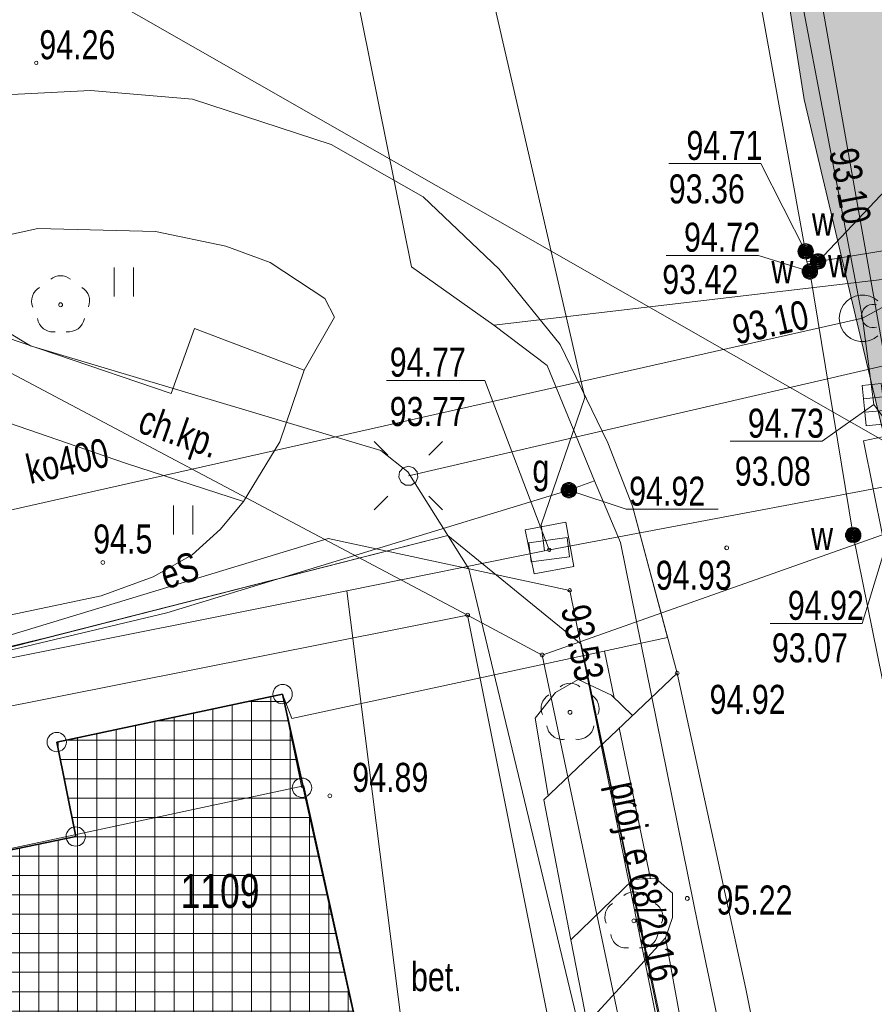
# Model space of a CAD drawing. Header units: metres. Extents: x -320 to 5572509, y -47 to 5960263.
# Tile 15 of 59: x 5572104 to 5572126, y 5960070 to 5960095. Entities that reach past the tile are written whole.
import ezdxf

# ---------------------------------------------------------------- set-up
doc = ezdxf.new("R2010")
doc.units = ezdxf.units.M
doc.header["$MEASUREMENT"] = 0
for name, color, linetype in [('203-Punkt_zalamania_granicy_dzi', 7, 'Continuous'), ('218-Granica_uzytku', 7, 'Continuous'), ('219-Linia_granicy', 7, 'Continuous'), ('312-Budynek__powierzchnia_', 7, 'Continuous'), ('312-Numer_ewidencyjny_budynku', 7, 'Continuous'), ('346-Wiata__taras_odkryty_na_pod', 7, 'Continuous'), ('346-Wiata_slupy_symb_', 7, 'Continuous'), ('403-Punkt_okreslonej_wysokosci', 7, 'Continuous'), ('403-Punkt_okreslonej_wysokosci-', 7, 'Continuous'), ('420-Krawedz_jezdni', 7, 'Continuous'), ('422-Kraweznik_jezdni', 7, 'Continuous'), ('423-Krawedz_chodnika', 7, 'Continuous'), ('432-Jezdnia', 7, 'Continuous'), ('801-Punkt_okreslonej_wysokosci', 7, 'Continuous'), ('922-Drzewo_lisciaste', 7, 'Continuous'), ('chodnik__powierzchnia_', 7, 'Continuous'), ('chodnik__powierzchnia_-Atr17', 7, 'Continuous'), ('komora_podziemna_-_przewod_tele', 7, 'Continuous'), ('kratka_sciekowa__punkt_', 7, 'Continuous'), ('kraweznik__linia_', 7, 'Continuous'), ('latarnia_na_slupie_lub_maszcie_', 7, 'Continuous'), ('Nowe_450-Sciana_oporowa_symb__osiowy', 7, 'Continuous'), ('Nowe_810-G Ogólne', 7, 'Continuous'), ('przewod_elektroenergetyczny_-_p', 7, 'Continuous'), ('przewod_elektroenergetyczny__li', 7, 'Continuous'), ('przewod_gazowy__linia_', 7, 'Continuous'), ('przewod_kanalizacyjny__linia_', 7, 'Continuous'), ('przewod_kanalizacyjny__linia_-A', 7, 'Continuous'), ('przewod_telekomunikacyjny__lini', 7, 'Continuous'), ('przewod_wodociagowy__linia_', 7, 'Continuous'), ('punkt_o_okreslonej_wysokosci__s', 7, 'Continuous'), ('punkt_wysokosciowy_naturalny', 7, 'Continuous'), ('punkt_wysokosciowy_naturalny-At', 7, 'Continuous'), ('punkt_wysokosciowy_sztuczny', 7, 'Continuous'), ('punkt_wysokosciowy_sztuczny-Atr', 7, 'Continuous'), ('rura_ochronna_-_przewod_elektro', 7, 'Continuous'), ('slup__punkt_', 7, 'Continuous'), ('studzienka_-_przewod_kanalizacy', 7, 'Continuous'), ('szafa_sterownicza_-_siec_teleko', 7, 'Continuous'), ('trawnik__powierzchnia_', 7, 'Continuous'), ('trawnik__powierzchnia__-_symbol', 7, 'Continuous'), ('wlaz_-_siec_kanalizacyjna__powi', 7, 'Continuous'), ('ZAKRES', 7, 'Continuous'), ('zasuwa_-_siec_gazowa__punkt_', 7, 'Continuous'), ('zasuwa_-_siec_gazowa__punkt_-At', 7, 'Continuous'), ('zasuwa_-_siec_wodociagowa__punk', 7, 'Continuous')]:
    doc.layers.add(name, color=color, linetype=linetype)
doc.styles.add('GENERATED_STYLE_1', font='arial.ttf')

# ---------------------------------------------------------------- blocks, each defined once
blk = doc.blocks.new('Wypełnienie_3', base_point=(5572434.607, 5960129.98))
at = {"layer": 'Nowe_810-G Ogólne', "linetype": 'Continuous', "lineweight": 18, "true_color": 0xaaaaaa}
h = blk.add_hatch(dxfattribs=at)
h.set_pattern_fill('HLNHER', color=253, style=0, pattern_type=2)
h.set_pattern_definition([(0, (5572149.7395, 5960118.78482), (0.4, 0.4), [1.2, -0.4]), (90, (5572150.1395, 5960118.78482), (0.4, 0.4), [1.2, -0.4])])
h.paths.add_polyline_path([(5572119.97, 5960117.89), (5572120.79, 5960116.24), (5572121.5, 5960115.44), (5572122.21, 5960114.9), (5572122.744, 5960114.747), (5572123.317, 5960114.61), (5572125.049, 5960114.484), (5572125.85, 5960114.536), (5572130.069, 5960115.384), (5572138.896, 5960117.224), (5572138.292, 5960120.162), (5572155.913, 5960123.836), (5572156.128, 5960122.746), (5572156.512, 5960120.804), (5572158.44, 5960121.177, 0.308603), (5572162.603, 5960124.945), (5572162.588, 5960124.941), (5572159.946, 5960134.586, 0.184142), (5572158.882, 5960138.039, 0.30603), (5572153.265, 5960140.081), (5572156.26, 5960136.077), (5572154.662, 5960134.882), (5572153.377, 5960133.921), (5572150.385, 5960137.922), (5572132.367, 5960124.445), (5572135.36, 5960120.444), (5572132.563, 5960118.352), (5572126.584, 5960126.337), (5572160.589, 5960151.83), (5572160.598, 5960151.818), (5572164.203, 5960138.326), (5572167.783, 5960124.929), (5572168.21, 5960124.22), (5572168.9, 5960123.8), (5572169.83, 5960123.57), (5572174.572, 5960124.504), (5572179.02, 5960125.38), (5572179.509, 5960123.378), (5572174.84, 5960122.49), (5572175.83, 5960117.16), (5572172.73, 5960116.07), (5572172.04, 5960115.89), (5572172.14, 5960115.5), (5572169.94, 5960114.91), (5572169.87, 5960115.15), (5572168.91, 5960114.87), (5572168.98, 5960114.64), (5572166.56, 5960113.95), (5572166.5, 5960114.18), (5572165.87, 5960114.02), (5572165.8, 5960114.35), (5572165.93, 5960114.38), (5572165.75, 5960115.18), (5572164.8, 5960114.95), (5572164.9, 5960114.62), (5572162.28, 5960113.85), (5572162.19, 5960114.18), (5572161.68, 5960114.04), (5572161.87, 5960113.34), (5572162, 5960113.37), (5572162.29, 5960112.25), (5572162.17, 5960112.22), (5572162.4, 5960111.41), (5572162.58, 5960111.47), (5572162.91, 5960110.26), (5572162.72, 5960110.2), (5572162.83, 5960109.77), (5572163.48, 5960110.04), (5572164.37, 5960110.27), (5572164.48, 5960109.75), (5572164.653, 5960109.787), (5572165.19, 5960107.36), (5572165.02, 5960107.32), (5572165.16, 5960106.72), (5572165.33, 5960106.75), (5572166.43, 5960101.86), (5572165.96, 5960101.76), (5572166.13, 5960100.99), (5572166.46, 5960101.07), (5572167.15, 5960097.97), (5572166.82, 5960097.9), (5572166.95, 5960097.33), (5572167.648, 5960093.703), (5572162.9, 5960092.8), (5572161.41, 5960092.47), (5572149.154, 5960089.965), (5572149.759, 5960086.924), (5572146.898, 5960086.382), (5572145.75, 5960086.12), (5572145.189, 5960089.209), (5572130.631, 5960086.296), (5572128.388, 5960097.519), (5572154.739, 5960102.778), (5572155.796, 5960097.376, 0.32921), (5572156.91, 5960099.21), (5572155.67, 5960105.421), (5572155.663, 5960105.419), (5572154.052, 5960113.522, 0.326644), (5572152.363, 5960114.76), (5572153.626, 5960108.47), (5572124.891, 5960102.732), (5572123.764, 5960109.015), (5572123.037, 5960107.846), (5572122.57, 5960106.94), (5572122.235, 5960105.804), (5572122.128, 5960104.217), (5572120.82, 5960112.281)])
h.paths.add_polyline_path([(5572160.986, 5960109.404), (5572161.476, 5960109.501), (5572161.772, 5960108.036), (5572163.15, 5960108.307), (5572165.611, 5960095.766), (5572163.741, 5960095.398)], flags=0)
blk = doc.blocks.new('Wypełnienie_24', base_point=(5572434.6074, 5960129.9804))
at = {"layer": 'Nowe_810-G Ogólne', "linetype": 'Continuous', "lineweight": 0, "true_color": 0x000000}
h = blk.add_hatch(dxfattribs=at)
h.set_pattern_fill('SIATKA_25X25', color=18, style=0, pattern_type=2)
h.set_pattern_definition([(0, (5572434.6074, 5960128.98037), (0, 0.5), []), (90, (5572434.6074, 5960128.98037), (-0.5, 0), [])])
h.paths.add_polyline_path([(5572114.96, 5960057.21), (5572110.41, 5960077.67), (5572104.57, 5960076.43), (5572105.06, 5960073.99), (5572093.01, 5960071.5), (5572092.76, 5960072.71), (5572084.1114, 5960070.8874), (5572087.9401, 5960051.4117)])
at = {"layer": 'Nowe_810-G Ogólne', "color": 18, "lineweight": 35, "true_color": 0x030303}
for p, q in [((5572110.41, 5960077.67), (5572104.57, 5960076.43)), ((5572114.96, 5960057.21), (5572110.41, 5960077.67)), ((5572104.57, 5960076.43), (5572105.06, 5960073.99)), ((5572105.06, 5960073.99), (5572093.01, 5960071.5))]:
    blk.add_line(p, q, dxfattribs=at)
blk = doc.blocks.new('EGBP04_03')
at = {"layer": '203-Punkt_zalamania_granicy_dzi', "color": 7, "lineweight": 13}
blk.add_circle((0, 0), 0.05, dxfattribs=at)
blk = doc.blocks.new('OBOP02_01')
at = {"layer": '922-Drzewo_lisciaste', "color": 7, "lineweight": 13}
blk.add_circle((0, 0), 0.05, dxfattribs=at)
for centre, radius, start, end in [((0, 0.35), 0.4, 50.114, 129.886), ((-0.35, 0.1), 0.4, 119.8482, 203.5195), ((0.35, 0.1), 0.4, 336.8845, 60.1518), ((-0.2, -0.3), 0.4, 187.477, 278.4788), ((0.2, -0.275), 0.425, 262.6459, 349.6289)]:
    blk.add_arc(centre, radius, start, end, dxfattribs=at)
blk = doc.blocks.new('RTPW01')
at = {"layer": '801-Punkt_okreslonej_wysokosci', "color": 7, "lineweight": 13}
blk.add_circle((0, 0), 0.05, dxfattribs=at)
blk = doc.blocks.new('311')
at = {"layer": '346-Wiata_slupy_symb_', "color": 7, "lineweight": 13}
blk.add_circle((0, 0), 0.25, dxfattribs=at)
blk = doc.blocks.new('PW01')
at = {"layer": 'punkt_o_okreslonej_wysokosci__s', "color": 7, "lineweight": 13}
for p, q in [((-0.045, 0), (-0.0318, 0.0318)), ((-0.0318, -0.0318), (-0.045, 0)), ((-0.0318, 0.0318), (0, 0.045)), ((0, 0.045), (0.0318, 0.0318)), ((0.0318, 0.0318), (0.045, 0)), ((0.045, 0), (0.0318, -0.0318)), ((0, -0.045), (-0.0318, -0.0318)), ((0.0318, -0.0318), (0, -0.045))]:
    blk.add_line(p, q, dxfattribs=at)
blk = doc.blocks.new('US05')
at = {"layer": 'kratka_sciekowa__punkt_', "color": 7, "lineweight": 13}
for p, q in [((-0.525, 0.25), (-0.175, 0.25)), ((-0.525, -0.25), (-0.525, 0.25)), ((-0.175, 0.25), (0.175, 0.25)), ((-0.175, -0.25), (-0.175, 0.25)), ((0.175, 0.25), (0.525, 0.25)), ((0.175, -0.25), (0.175, 0.25)), ((0.525, -0.25), (0.525, 0.25)), ((-0.525, -0.25), (-0.175, -0.25)), ((-0.175, -0.25), (0.175, -0.25)), ((0.175, -0.25), (0.525, -0.25))]:
    blk.add_line(p, q, dxfattribs=at)
blk = doc.blocks.new('US19')
at = {"layer": 'szafa_sterownicza_-_siec_teleko', "color": 7, "lineweight": 13}
for p, q in [((-0.5, 0.25), (0.5, 0.25)), ((-0.5, -0.25), (-0.5, 0.25)), ((0.5, -0.25), (0.5, 0.25)), ((-0.5, -0.25), (0.5, -0.25))]:
    blk.add_line(p, q, dxfattribs=at)
blk = doc.blocks.new('SUUS25')
at = {"layer": 'zasuwa_-_siec_wodociagowa__punk', "color": 7, "lineweight": 13}
for radius in [0.2, 0.18, 0.16, 0.14, 0.12, 0.1, 0.08, 0.06, 0.04, 0.02]:
    blk.add_circle((0, 0), radius, dxfattribs=at)
blk = doc.blocks.new('SM011')
at = {"layer": 'latarnia_na_slupie_lub_maszcie_', "color": 7, "lineweight": 13}
for p, q in [((-0.53, 0.531), (-0.883, 0.884)), ((0.531, 0.531), (0.884, 0.884)), ((-0.53, -0.53), (-0.883, -0.883)), ((0.531, -0.53), (0.884, -0.883))]:
    blk.add_line(p, q, dxfattribs=at)
blk = doc.blocks.new('SM04')
at = {"layer": 'slup__punkt_', "color": 7, "lineweight": 13}
for p, q in [((-0.2475, -0.0356), (-0.2274, 0.1039)), ((-0.2274, 0.1039), (-0.1352, 0.2103)), ((-0.1352, 0.2103), (0, 0.25)), ((0, 0.25), (0.1352, 0.2103)), ((0.1352, 0.2103), (0.2274, 0.1039)), ((0.2274, 0.1039), (0.2475, -0.0356)), ((-0.1889, -0.1637), (-0.2475, -0.0356)), ((-0.0704, -0.2399), (-0.1889, -0.1637)), ((0.0704, -0.2399), (-0.0704, -0.2399)), ((0.1889, -0.1637), (0.0704, -0.2399)), ((0.2475, -0.0356), (0.1889, -0.1637))]:
    blk.add_line(p, q, dxfattribs=at)
blk = doc.blocks.new('TU04')
at = {"layer": 'trawnik__powierzchnia__-_symbol', "color": 7, "lineweight": 13}
for p, q in [((0, 0), (0, 0.75)), ((0.5, 0), (0.5, 0.75))]:
    blk.add_line(p, q, dxfattribs=at)
blk = doc.blocks.new('PW02')
at = {"layer": 'punkt_wysokosciowy_sztuczny', "color": 7, "lineweight": 13}
for p, q in [((-0.045, 0), (-0.0318, 0.0318)), ((-0.0318, -0.0318), (-0.045, 0)), ((-0.0318, 0.0318), (0, 0.045)), ((0, 0.045), (0.0318, 0.0318)), ((0.0318, 0.0318), (0.045, 0)), ((0.045, 0), (0.0318, -0.0318)), ((0, -0.045), (-0.0318, -0.0318)), ((0.0318, -0.0318), (0, -0.045))]:
    blk.add_line(p, q, dxfattribs=at)
blk = doc.blocks.new('Wypełnienie_139', base_point=(5572434.607, 5960129.98))
at = {"layer": 'Nowe_810-G Ogólne', "linetype": 'Continuous', "lineweight": 0, "true_color": 0x5b5b5b}
blk.add_hatch(color=251, dxfattribs=at).paths.add_polyline_path([(5572122.127, 5960104.22), (5572123.892, 5960093.036), (5572125.91, 5960084.543), (5572126.442, 5960081.974), (5572128.45, 5960082.683), (5572130.41, 5960083.013), (5572130.661, 5960081.764), (5572131.96, 5960082.037), (5572131.77, 5960082.943), (5572135.09, 5960083.653), (5572135.29, 5960082.696), (5572138.744, 5960083.391), (5572138.72, 5960083.493), (5572145.68, 5960084.923), (5572145.75, 5960086.123), (5572145.469, 5960087.669), (5572128.218, 5960084.167), (5572126.986, 5960091.722), (5572125.972, 5960097.036), (5572154.739, 5960102.778), (5572154.56, 5960103.673), (5572155.963, 5960103.953), (5572155.18, 5960107.87), (5572153.801, 5960107.595), (5572153.625, 5960108.473), (5572124.884, 5960102.733), (5572123.764, 5960109.018), (5572123.036, 5960107.849), (5572122.569, 5960106.943), (5572122.235, 5960105.807)])
at = {"layer": 'Nowe_810-G Ogólne', "color": 7, "lineweight": 13}
for p, q in [((5572122.127, 5960104.22), (5572123.892, 5960093.036)), ((5572123.892, 5960093.036), (5572125.91, 5960084.543))]:
    blk.add_line(p, q, dxfattribs=at)
blk = doc.blocks.new('Ściana_3', base_point=(5572125.426, 5960084.217))
at = {"layer": 'Nowe_450-Sciana_oporowa_symb__osiowy', "color": 7, "lineweight": 13, "flags": 128}
for points in [[(5572125.916, 5960084.315), (5572125.426, 5960084.217)], [(5572126.315, 5960082.324), (5572125.916, 5960084.315)], [(5572125.426, 5960084.217), (5572125.923, 5960081.735)]]:
    blk.add_lwpolyline(points, dxfattribs=at)

msp = doc.modelspace()

# ---------------------------------------------------------------- linework, layer by layer
at = {"layer": '218-Granica_uzytku', "color": 3, "lineweight": 18, "flags": 128}
for points in [[(5572101.38, 5960087.02), (5572115.19, 5960079.71)], [(5572115.19, 5960079.71), (5572101.38, 5960087.02)], [(5572115.19, 5960079.71), (5572088.51, 5960074.4)], [(5572088.51, 5960074.4), (5572115.19, 5960079.71)], [(5572115.19, 5960079.71), (5572117.12, 5960078.68)], [(5572117.12, 5960078.68), (5572115.19, 5960079.71)], [(5572117.12, 5960078.68), (5572123.162, 5960050.028)], [(5572123.162, 5960050.028), (5572117.12, 5960078.68)]]:
    msp.add_lwpolyline(points, dxfattribs=at)
at = {"layer": '219-Linia_granicy', "color": 178, "lineweight": 18, "flags": 128}
for points in [[(5572115.19, 5960079.71), (5572101.38, 5960087.02)], [(5572128.45, 5960082.68), (5572117.12, 5960078.68)], [(5572115.19, 5960079.71), (5572088.51, 5960074.4)], [(5572117.12, 5960078.68), (5572115.19, 5960079.71)], [(5572115.19, 5960079.71), (5572119.52, 5960058.03)], [(5572123.162, 5960050.028), (5572117.12, 5960078.68)]]:
    msp.add_lwpolyline(points, dxfattribs=at)
at = {"layer": '312-Budynek__powierzchnia_', "color": 7, "lineweight": 13, "flags": 128}
for points in [[(5572089.84, 5960070.79), (5572110.96, 5960075.3)], [(5572110.96, 5960075.3), (5572114.96, 5960057.21)]]:
    msp.add_lwpolyline(points, dxfattribs=at)
at = {"layer": '346-Wiata__taras_odkryty_na_pod', "color": 7, "lineweight": 13, "flags": 128}
msp.add_lwpolyline([(5572105.06, 5960073.99), (5572104.57, 5960076.43), (5572110.41, 5960077.67), (5572110.91, 5960075.25)], dxfattribs=at)
at = {"layer": '420-Krawedz_jezdni', "color": 7, "lineweight": 13, "flags": 128}
msp.add_lwpolyline([(5572120.61, 5960078.21), (5572122.38, 5960070.05), (5572124.5, 5960059.4), (5572126.283, 5960050.666)], dxfattribs=at)
at = {"layer": '422-Kraweznik_jezdni', "color": 7, "lineweight": 13, "flags": 128}
msp.add_lwpolyline([(5572110.65, 5960077.04), (5572120.36, 5960079.13)], dxfattribs=at)
at = {"layer": '423-Krawedz_chodnika', "color": 7, "lineweight": 13, "flags": 128}
for points in [[(5572118.73, 5960078.78), (5572118.98, 5960077.57)], [(5572117.27, 5960075.05), (5572116.94, 5960077.05), (5572117.46, 5960077.71), (5572118.05, 5960078.05), (5572118.91, 5960077.64), (5572119.45, 5960077.12)], [(5572119.11, 5960076.8), (5572119.92, 5960072.9)], [(5572118.28, 5960069.16), (5572117.86, 5960071.32)], [(5572120.31, 5960071.37), (5572121.16, 5960066.7)]]:
    msp.add_lwpolyline(points, dxfattribs=at)
at = {"layer": 'chodnik__powierzchnia_', "color": 7, "lineweight": 13, "flags": 128}
for points in [[(5572084.111, 5960070.887), (5572091.44, 5960072.44), (5572092.76, 5960072.71), (5572093.01, 5960071.5), (5572105.06, 5960073.99), (5572104.57, 5960076.43), (5572110.41, 5960077.67), (5572110.65, 5960077.04), (5572120.36, 5960079.13), (5572119.45, 5960082.53), (5572118.82, 5960084.16), (5572117.58, 5960086.7), (5572116.01, 5960088.65), (5572114.04, 5960090.52), (5572111.66, 5960091.87), (5572108.08, 5960093.04), (5572105.44, 5960093.27), (5572102.55, 5960093.12), (5572094.86, 5960091.39), (5572080.66, 5960088.444)], [(5572081.319, 5960085.093), (5572082.26, 5960085.27), (5572094.74, 5960087.74), (5572098.55, 5960088.49), (5572104.08, 5960089.7), (5572107.12, 5960089.62), (5572108.94, 5960089.24), (5572110.09, 5960088.82), (5572111.5, 5960087.89), (5572111.75, 5960087.41), (5572110.97, 5960086.04), (5572110.34, 5960084.19), (5572109.4, 5960082.65), (5572108.8, 5960081.93), (5572108.07, 5960081.27), (5572107.06, 5960080.7), (5572105.72, 5960080.21), (5572088.92, 5960076.67), (5572084.27, 5960073.15), (5572083.691, 5960073.025)]]:
    msp.add_lwpolyline(points, dxfattribs=at)
msp.add_lwpolyline([(5572094.74, 5960087.74), (5572103.32, 5960084.68), (5572106.35, 5960083.64), (5572109.4, 5960082.65), (5572110.34, 5960084.19), (5572110.97, 5960086.04), (5572108.13, 5960087.12), (5572107.53, 5960085.44), (5572098.55, 5960088.49)], close=True, dxfattribs=at)
at = {"layer": 'komora_podziemna_-_przewod_tele', "color": 30, "lineweight": 18, "flags": 128}
msp.add_lwpolyline([(5572117.94, 5960080.97), (5572116.91, 5960080.78), (5572116.68, 5960081.91), (5572117.73, 5960082.11)], close=True, dxfattribs=at)
at = {"layer": 'kraweznik__linia_', "color": 7, "lineweight": 13, "flags": 128}
msp.add_lwpolyline([(5572118.28, 5960069.16), (5572120.31, 5960071.37), (5572120.49, 5960071.9), (5572120.49, 5960072.53), (5572120.05, 5960072.91), (5572119.47, 5960072.88), (5572117.86, 5960071.32), (5572117.16, 5960074.94), (5572120.61, 5960078.21), (5572119.45, 5960082.53), (5572118.82, 5960084.16), (5572117.58, 5960086.7), (5572116.01, 5960088.65), (5572114.04, 5960090.52), (5572111.66, 5960091.87), (5572108.08, 5960093.04), (5572105.44, 5960093.27), (5572102.55, 5960093.12), (5572094.86, 5960091.39), (5572080.66, 5960088.444)], dxfattribs=at)
at = {"layer": 'przewod_elektroenergetyczny_-_p', "color": 1, "lineweight": 18, "flags": 128}
msp.add_lwpolyline([(5572083.475, 5960074.122), (5572104.3, 5960079.12), (5572114.68, 5960081.77), (5572118.13, 5960078.96), (5572123.08, 5960055.15), (5572124.098, 5960050.219)], dxfattribs=at)
at = {"layer": 'przewod_elektroenergetyczny__li', "color": 1, "lineweight": 18, "flags": 128}
for points in [[(5572122.431, 5960049.879), (5572121.42, 5960054.47), (5572122.5, 5960055.97), (5572121.09, 5960056.5), (5572115.22, 5960080.91), (5572113.65, 5960083.41), (5572112.95, 5960083.96), (5572103.89, 5960086.67), (5572091.67, 5960094.02), (5572078.532, 5960099.266)], [(5572156.72, 5960090.77), (5572152.42, 5960089.87), (5572152.01, 5960091.04), (5572137.08, 5960087.98), (5572137.18, 5960087.13), (5572136.88, 5960088.24), (5572126.02, 5960086.17), (5572113.66, 5960083.31)], [(5572124.119, 5960050.224), (5572122.94, 5960055.82), (5572121.21, 5960064.37), (5572118.13, 5960078.96), (5572114.68, 5960081.77), (5572100.7, 5960078.2), (5572084.61, 5960074.44), (5572083.468, 5960074.162)], [(5572083.468, 5960074.16), (5572099.24, 5960077.94), (5572111.59, 5960081.69), (5572117.83, 5960080.35), (5572123.942, 5960050.188)]]:
    msp.add_lwpolyline(points, dxfattribs=at)
at = {"layer": 'przewod_gazowy__linia_', "color": 30, "lineweight": 18, "flags": 128}
for points in [[(5572098.613, 5960199.495), (5572098.75, 5960198.48), (5572103.78, 5960171.93), (5572103.76, 5960155.44), (5572104.21, 5960152.58), (5572101.74, 5960152.19), (5572105.62, 5960131.35), (5572109.47, 5960109.91), (5572113.74, 5960088.71), (5572115.87, 5960087.2), (5572117.25, 5960086.16), (5572118.47, 5960083.18), (5572119.14, 5960081.59), (5572121.15, 5960071.68), (5572123.69, 5960059.52), (5572125.484, 5960050.503)], [(5572115.87, 5960087.2), (5572148.92, 5960091.09), (5572148.7, 5960091.06)], [(5572118.47, 5960083.18), (5572117.81, 5960082.94), (5572107.42, 5960079.77), (5572099.99, 5960078), (5572090.14, 5960076.3), (5572088.2, 5960073.07), (5572083.857, 5960072.183)]]:
    msp.add_lwpolyline(points, dxfattribs=at)
at = {"layer": 'przewod_kanalizacyjny__linia_', "color": 34, "lineweight": 18, "flags": 128}
for points in [[(5572126.7, 5960083.78), (5572075.877, 5960112.773)], [(5572122.84, 5960100.78), (5572125.4, 5960087.38)], [(5572082.75, 5960077.813), (5572087.79, 5960078.92), (5572125.4, 5960087.38)], [(5572125.4, 5960087.38), (5572125.69, 5960085.15)], [(5572125.69, 5960085.15), (5572126.7, 5960083.78)]]:
    msp.add_lwpolyline(points, dxfattribs=at)
at = {"layer": 'przewod_telekomunikacyjny__lini', "color": 30, "lineweight": 18, "flags": 128}
for points in [[(5572173.72, 5960116.73), (5572158.37, 5960121.95), (5572155.6, 5960123.51), (5572151.08, 5960129.57), (5572135.76, 5960126.04), (5572112.74, 5960120.84), (5572111.82, 5960116.12), (5572115.14, 5960098.72), (5572118.22, 5960085.33), (5572117.09, 5960082.04), (5572117.18, 5960081.37)], [(5572153.64, 5960088.89), (5572128.89, 5960083.58), (5572117.18, 5960081.37), (5572112.07, 5960080.34), (5572083.38, 5960074.608)], [(5572115.65, 5960057.19), (5572113.49, 5960069.1), (5572112.07, 5960080.34)]]:
    msp.add_lwpolyline(points, dxfattribs=at)
at = {"layer": 'przewod_wodociagowy__linia_', "color": 7, "lineweight": 20, "flags": 128}
for points in [[(5572131.294, 5960051.691), (5572131.04, 5960052.95), (5572128.4, 5960065.81), (5572125.16, 5960081.78), (5572124.04, 5960088.59), (5572123.96, 5960088.84), (5572123.93, 5960089.11), (5572119.95, 5960111.06), (5572119.42, 5960114.21), (5572116.58, 5960131.17), (5572112.7, 5960153.83), (5572110.48, 5960167.38)], [(5572123.96, 5960088.84), (5572124.25, 5960088.85), (5572137.01, 5960090.95), (5572153.52, 5960093.67), (5572162.8, 5960095.46), (5572163.49, 5960095.6), (5572159.94, 5960115.68), (5572159.32, 5960120.73), (5572159.31, 5960121.27), (5572158.86, 5960122.68)]]:
    msp.add_lwpolyline(points, dxfattribs=at)
at = {"layer": 'punkt_o_okreslonej_wysokosci__s', "color": 7, "lineweight": 20, "flags": 128}
for points in [[(5572123.93, 5960089.11), (5572122.771, 5960091.379), (5572120.39, 5960091.379)], [(5572124.04, 5960088.59), (5572122.709, 5960089.007), (5572120.328, 5960089.007)]]:
    msp.add_lwpolyline(points, dxfattribs=at)
at = {"layer": 'punkt_o_okreslonej_wysokosci__s', "color": 7, "lineweight": 13, "flags": 128}
for points in [[(5572124.25, 5960088.85), (5572126.02, 5960090.72), (5572128.557, 5960090.72)], [(5572125.4, 5960087.38), (5572127.98, 5960088.78), (5572130.517, 5960088.78)], [(5572117.3, 5960081.4), (5572115.64, 5960085.77), (5572113.098, 5960085.77)]]:
    msp.add_lwpolyline(points, dxfattribs=at)
at = {"layer": 'punkt_o_okreslonej_wysokosci__s', "color": 34, "lineweight": 18, "flags": 128}
for points in [[(5572125.69, 5960085.15), (5572124.361, 5960084.202), (5572121.979, 5960084.202)], [(5572126.7, 5960083.78), (5572125.392, 5960079.495), (5572123.011, 5960079.495)]]:
    msp.add_lwpolyline(points, dxfattribs=at)
at = {"layer": 'punkt_o_okreslonej_wysokosci__s', "color": 30, "lineweight": 18, "flags": 128}
msp.add_lwpolyline([(5572117.81, 5960082.94), (5572119.288, 5960082.444), (5572121.669, 5960082.444)], dxfattribs=at)
at = {"layer": 'rura_ochronna_-_przewod_elektro', "color": 1, "lineweight": 18, "flags": 128}
msp.add_lwpolyline([(5572083.468, 5960074.16), (5572099.24, 5960077.94), (5572111.59, 5960081.69), (5572117.83, 5960080.35), (5572123.942, 5960050.188)], dxfattribs=at)
at = {"layer": 'studzienka_-_przewod_kanalizacy', "color": 34, "lineweight": 18, "flags": 128}
msp.add_lwpolyline([(5572125.8, 5960086.93), (5572125.7, 5960086.86), (5572125.59, 5960086.81), (5572125.46, 5960086.78), (5572125.34, 5960086.78), (5572125.21, 5960086.81), (5572125.1, 5960086.86), (5572125, 5960086.93), (5572124.91, 5960087.03), (5572124.85, 5960087.14), (5572124.81, 5960087.26), (5572124.8, 5960087.38), (5572124.81, 5960087.5), (5572124.85, 5960087.62), (5572124.91, 5960087.73), (5572125, 5960087.83), (5572125.1, 5960087.9), (5572125.21, 5960087.95), (5572125.34, 5960087.98), (5572125.46, 5960087.98), (5572125.59, 5960087.95), (5572125.7, 5960087.9), (5572125.8, 5960087.83)], dxfattribs=at)
at = {"layer": 'trawnik__powierzchnia_', "color": 7, "lineweight": 13, "flags": 128}
msp.add_lwpolyline([(5572098.55, 5960088.49), (5572107.53, 5960085.44), (5572108.13, 5960087.12), (5572110.97, 5960086.04), (5572111.75, 5960087.41), (5572111.5, 5960087.89), (5572110.09, 5960088.82), (5572108.94, 5960089.24), (5572107.12, 5960089.62), (5572104.08, 5960089.7)], close=True, dxfattribs=at)
msp.add_lwpolyline([(5572083.691, 5960073.025), (5572084.27, 5960073.15), (5572088.92, 5960076.67), (5572105.72, 5960080.21), (5572107.06, 5960080.7), (5572108.07, 5960081.27), (5572108.8, 5960081.93), (5572109.4, 5960082.65), (5572106.35, 5960083.64), (5572103.32, 5960084.68), (5572094.74, 5960087.74)], dxfattribs=at)
at = {"layer": 'wlaz_-_siec_kanalizacyjna__powi', "color": 7, "lineweight": 13, "flags": 128}
msp.add_lwpolyline([(5572125.76, 5960087.15), (5572125.7, 5960087.14), (5572125.64, 5960087.14), (5572125.58, 5960087.15), (5572125.52, 5960087.18), (5572125.47, 5960087.22), (5572125.43, 5960087.26), (5572125.4, 5960087.32), (5572125.38, 5960087.38), (5572125.37, 5960087.44), (5572125.38, 5960087.5), (5572125.4, 5960087.56), (5572125.43, 5960087.62), (5572125.47, 5960087.66), (5572125.52, 5960087.7), (5572125.58, 5960087.73), (5572125.64, 5960087.74), (5572125.7, 5960087.74), (5572125.76, 5960087.73)], dxfattribs=at)
at = {"layer": 'ZAKRES', "color": 7, "lineweight": 13, "flags": 128}
msp.add_lwpolyline([(5572111.424, 5960168.614), (5572126.913, 5960081.006), (5572169.699, 5960089.619), (5572165.103, 5960112.452), (5572174.101, 5960114.263), (5572150.557, 5960197.688)], close=True, dxfattribs=at)

# ---------------------------------------------------------------- block references
at = {"layer": '203-Punkt_zalamania_granicy_dzi', "color": 7, "lineweight": 13}
for p in [(5572115.19, 5960079.71), (5572117.12, 5960078.68)]:
    msp.add_blockref('EGBP04_03', p, dxfattribs=at)
at = {"layer": '346-Wiata_slupy_symb_', "color": 7, "lineweight": 13}
for p in [(5572110.41, 5960077.67), (5572104.57, 5960076.43), (5572110.91, 5960075.25), (5572105.06, 5960073.99)]:
    msp.add_blockref('311', p, dxfattribs=at)
at = {"layer": '403-Punkt_okreslonej_wysokosci', "color": 7, "lineweight": 13, "rotation": 0.0008399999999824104}
for p in [(5572121.89, 5960081.45), (5572120.61, 5960078.21), (5572111.63, 5960075.04), (5572120.87, 5960072.39)]:
    msp.add_blockref('RTPW01', p, dxfattribs=at)
at = {"layer": '922-Drzewo_lisciaste', "color": 7, "lineweight": 13, "rotation": 0.0008399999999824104}
for p in [(5572104.67, 5960087.73), (5572117.84, 5960077.2), (5572119.49, 5960071.81)]:
    msp.add_blockref('OBOP02_01', p, dxfattribs=at)
at = {"layer": 'kratka_sciekowa__punkt_', "color": 7, "lineweight": 13, "rotation": 275.7072900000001}
msp.add_blockref('US05', (5572125.69, 5960085.15), dxfattribs=at)
at = {"layer": 'latarnia_na_slupie_lub_maszcie_', "color": 7, "lineweight": 13, "rotation": 0.0008399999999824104}
msp.add_blockref('SM011', (5572113.66, 5960083.31), dxfattribs=at)
at = {"layer": 'Nowe_450-Sciana_oporowa_symb__osiowy', "color": 7, "lineweight": 13}
msp.add_blockref('Ściana_3', (5572125.426, 5960084.217), dxfattribs=at)
at = {"layer": 'Nowe_810-G Ogólne', "color": 253, "lineweight": 18, "true_color": 0xaaaaaa}
msp.add_blockref('Wypełnienie_3', (5572434.607, 5960129.98), dxfattribs=at)
at = {"layer": 'Nowe_810-G Ogólne', "color": 253, "lineweight": 18, "true_color": 0xb6b6b6}
msp.add_blockref('Wypełnienie_139', (5572434.607, 5960129.98), dxfattribs=at)
at = {"layer": 'Nowe_810-G Ogólne', "color": 7, "lineweight": 13}
msp.add_blockref('Wypełnienie_24', (5572434.607, 5960129.98), dxfattribs=at)
at = {"layer": 'punkt_o_okreslonej_wysokosci__s', "color": 30, "lineweight": 18, "rotation": 187.6494099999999}
msp.add_blockref('PW01', (5572117.3, 5960081.4), dxfattribs=at)
at = {"layer": 'punkt_o_okreslonej_wysokosci__s', "color": 1, "lineweight": 18}
msp.add_blockref('PW01', (5572117.83, 5960080.35), dxfattribs=at)
at = {"layer": 'punkt_wysokosciowy_naturalny', "color": 7, "lineweight": 13}
msp.add_blockref('RTPW01', (5572105.76, 5960081.07), dxfattribs=at)
at = {"layer": 'punkt_wysokosciowy_sztuczny', "color": 7, "lineweight": 13}
msp.add_blockref('PW02', (5572104.04, 5960093.98), dxfattribs=at)
at = {"layer": 'slup__punkt_', "color": 7, "lineweight": 13}
msp.add_blockref('SM04', (5572113.66, 5960083.31), dxfattribs=at)
at = {"layer": 'szafa_sterownicza_-_siec_teleko', "color": 7, "lineweight": 13, "rotation": 187.6494099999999}
msp.add_blockref('US19', (5572117.3, 5960081.4), dxfattribs=at)
at = {"layer": 'trawnik__powierzchnia__-_symbol', "color": 7, "lineweight": 13}
for p in [(5572106.05, 5960087.94), (5572107.59, 5960081.79)]:
    msp.add_blockref('TU04', p, dxfattribs=at)
at = {"layer": 'zasuwa_-_siec_gazowa__punkt_', "color": 7, "lineweight": 13, "rotation": 288.18058}
msp.add_blockref('SUUS25', (5572117.81, 5960082.94), dxfattribs=at)
at = {"layer": 'zasuwa_-_siec_wodociagowa__punk', "color": 7, "lineweight": 13}
for p in [(5572123.93, 5960089.11), (5572124.25, 5960088.85), (5572124.04, 5960088.59)]:
    msp.add_blockref('SUUS25', p, dxfattribs=at)
at = {"layer": 'zasuwa_-_siec_wodociagowa__punk', "color": 7, "lineweight": 13, "rotation": 11.8545}
msp.add_blockref('SUUS25', (5572125.16, 5960081.78), dxfattribs=at)

# ---------------------------------------------------------------- texts
at = {"layer": '312-Numer_ewidencyjny_budynku', "color": 7, "lineweight": 13, "insert": (5572107.773, 5960072.133), "char_height": 0.875, "attachment_point": 7, "style": 'GENERATED_STYLE_1'}
msp.add_mtext('\\A1;{\\W0.750000x;\\pql;\\fArial|b0|i0|c238|p38;1109}', dxfattribs=at)
at = {"layer": '403-Punkt_okreslonej_wysokosci-', "color": 7, "lineweight": 13, "char_height": 0.75, "attachment_point": 7, "style": 'GENERATED_STYLE_1'}
for s, insert in [('\\A1;{\\W0.750000x;\\pql;\\fArial|b0|i0|c238|p38;94.93}', (5572120.055, 5960080.355)), ('\\A1;{\\W0.750000x;\\pql;\\fArial|b0|i0|c238|p38;94.92}', (5572121.447, 5960077.148)), ('\\A1;{\\W0.750000x;\\pql;\\fArial|b0|i0|c238|p38;94.89}', (5572112.21, 5960075.133)), ('\\A1;{\\W0.750000x;\\pql;\\fArial|b0|i0|c238|p38;95.22}', (5572121.625, 5960071.964))]:
    msp.add_mtext(s, dxfattribs=dict(at, insert=insert))
at = {"layer": '432-Jezdnia', "color": 7, "lineweight": 13, "insert": (5572113.727, 5960069.984), "char_height": 0.75, "attachment_point": 7, "style": 'GENERATED_STYLE_1'}
msp.add_mtext('\\A1;{\\W0.750000x;\\pql;\\fArial|b0|i0|c238|p38;bet.}', dxfattribs=at)
at = {"layer": 'chodnik__powierzchnia_-Atr17', "color": 7, "lineweight": 13, "insert": (5572106.551, 5960084.236), "char_height": 0.75, "attachment_point": 7, "rotation": 340.619, "style": 'GENERATED_STYLE_1'}
msp.add_mtext('\\A1;{\\W0.750000x;\\pql;\\fArial|b0|i0|c238|p38;ch.kp.}', dxfattribs=at)
at = {"layer": 'przewod_elektroenergetyczny_-_p', "color": 1, "lineweight": 18, "insert": (5572119.107, 5960075.376), "char_height": 0.75, "attachment_point": 4, "rotation": 281.744, "style": 'GENERATED_STYLE_1'}
msp.add_mtext('\\A1;{\\W0.750000x;\\pql;\\fArial|b0|i0|c238|p38;proj. e 68/2016}', dxfattribs=at)
at = {"layer": 'przewod_elektroenergetyczny__li', "color": 1, "lineweight": 18, "insert": (5572107.282, 5960080.725), "char_height": 0.75, "attachment_point": 4, "rotation": 16.89, "style": 'GENERATED_STYLE_1'}
msp.add_mtext('\\A1;{\\W0.750000x;\\pql;\\fArial|b0|i0|c238|p38;eS}', dxfattribs=at)
at = {"layer": 'przewod_kanalizacyjny__linia_-A', "color": 34, "lineweight": 18, "insert": (5572103.801, 5960083.458), "char_height": 0.75, "attachment_point": 4, "rotation": 12.677, "style": 'GENERATED_STYLE_1'}
msp.add_mtext('\\A1;{\\W0.750000x;\\pql;\\fArial|b0|i0|c238|p38;ko400}', dxfattribs=at)
at = {"layer": 'punkt_o_okreslonej_wysokosci__s', "color": 7, "lineweight": 20, "char_height": 0.75, "attachment_point": 7, "style": 'GENERATED_STYLE_1'}
for s, insert in [('\\A1;{\\W0.750000x;\\pql;\\fArial|b0|i0|c238|p38;94.71}', (5572120.848, 5960091.462)), ('\\A1;{\\W0.750000x;\\pql;\\fArial|b0|i0|c238|p38;93.36}', (5572120.392, 5960090.338)), ('\\A1;{\\W0.750000x;\\pql;\\fArial|b0|i0|c238|p38;94.72}', (5572120.786, 5960089.09)), ('\\A1;{\\W0.750000x;\\pql;\\fArial|b0|i0|c238|p38;93.42}', (5572120.224, 5960087.999))]:
    msp.add_mtext(s, dxfattribs=dict(at, insert=insert))
at = {"layer": 'punkt_o_okreslonej_wysokosci__s', "color": 34, "lineweight": 18, "char_height": 0.75, "attachment_point": 4, "style": 'GENERATED_STYLE_1'}
for insert, rotation in [((5572124.895, 5960091.762), 280.815), ((5572122.064, 5960087.06), 12.677)]:
    msp.add_mtext('\\A1;{\\W0.750000x;\\pql;\\fArial|b0|i0|c238|p38;93.10}', dxfattribs=dict(at, insert=insert, rotation=rotation))
at = {"layer": 'punkt_o_okreslonej_wysokosci__s', "color": 30, "lineweight": 18, "char_height": 0.75, "attachment_point": 7, "style": 'GENERATED_STYLE_1'}
for s, insert in [('\\A1;{\\W0.750000x;\\pql;\\fArial|b0|i0|c238|p38;94.77}', (5572113.178, 5960085.861)), ('\\A1;{\\W0.750000x;\\pql;\\fArial|b0|i0|c238|p38;93.77}', (5572113.178, 5960084.586)), ('\\A1;{\\W0.750000x;\\pql;\\fArial|b0|i0|c238|p38;94.92}', (5572119.368, 5960082.528))]:
    msp.add_mtext(s, dxfattribs=dict(at, insert=insert))
at = {"layer": 'punkt_o_okreslonej_wysokosci__s', "color": 34, "lineweight": 18, "char_height": 0.75, "attachment_point": 7, "style": 'GENERATED_STYLE_1'}
for s, insert in [('\\A1;{\\W0.750000x;\\pql;\\fArial|b0|i0|c238|p38;94.73}', (5572122.437, 5960084.285)), ('\\A1;{\\W0.750000x;\\pql;\\fArial|b0|i0|c238|p38;93.08}', (5572122.098, 5960083.043)), ('\\A1;{\\W0.750000x;\\pql;\\fArial|b0|i0|c238|p38;94.92}', (5572123.469, 5960079.578)), ('\\A1;{\\W0.750000x;\\pql;\\fArial|b0|i0|c238|p38;93.07}', (5572123.058, 5960078.481))]:
    msp.add_mtext(s, dxfattribs=dict(at, insert=insert))
at = {"layer": 'punkt_o_okreslonej_wysokosci__s', "color": 1, "lineweight": 18, "insert": (5572117.591, 5960079.886), "char_height": 0.75, "attachment_point": 7, "rotation": 281.455, "style": 'GENERATED_STYLE_1'}
msp.add_mtext('\\A1;{\\W0.750000x;\\pql;\\fArial|b0|i0|c238|p38;93.53}', dxfattribs=at)
at = {"layer": 'punkt_wysokosciowy_naturalny-At', "color": 7, "lineweight": 13, "insert": (5572105.513, 5960081.292), "char_height": 0.75, "attachment_point": 7, "style": 'GENERATED_STYLE_1'}
msp.add_mtext('\\A1;{\\W0.750000x;\\pql;\\fArial|b0|i0|c238|p38;94.5}', dxfattribs=at)
at = {"layer": 'punkt_wysokosciowy_sztuczny-Atr', "color": 7, "lineweight": 13, "insert": (5572104.12, 5960094.063), "char_height": 0.75, "attachment_point": 7, "style": 'GENERATED_STYLE_1'}
msp.add_mtext('\\A1;{\\W0.750000x;\\pql;\\fArial|b0|i0|c238|p38;94.26}', dxfattribs=at)
at = {"layer": 'zasuwa_-_siec_gazowa__punkt_-At', "color": 7, "lineweight": 13, "insert": (5572116.867, 5960082.9), "char_height": 0.75, "attachment_point": 7, "style": 'GENERATED_STYLE_1'}
msp.add_mtext('\\A1;{\\W0.750000x;\\pql;\\fArial|b0|i0|c238|p38;g}', dxfattribs=at)
at = {"layer": 'zasuwa_-_siec_wodociagowa__punk', "color": 7, "lineweight": 13, "char_height": 0.75, "style": 'GENERATED_STYLE_1'}
for insert, attachment_point in [((5572124.093, 5960089.892), 4), ((5572124.51, 5960088.812), 4), ((5572123.045, 5960088.66), 4), ((5572124.072, 5960081.39), 7)]:
    msp.add_mtext('\\A1;{\\W0.750000x;\\pql;\\fArial|b0|i0|c238|p38;w}', dxfattribs=dict(at, insert=insert, attachment_point=attachment_point))

doc.saveas('drawing.dxf')
